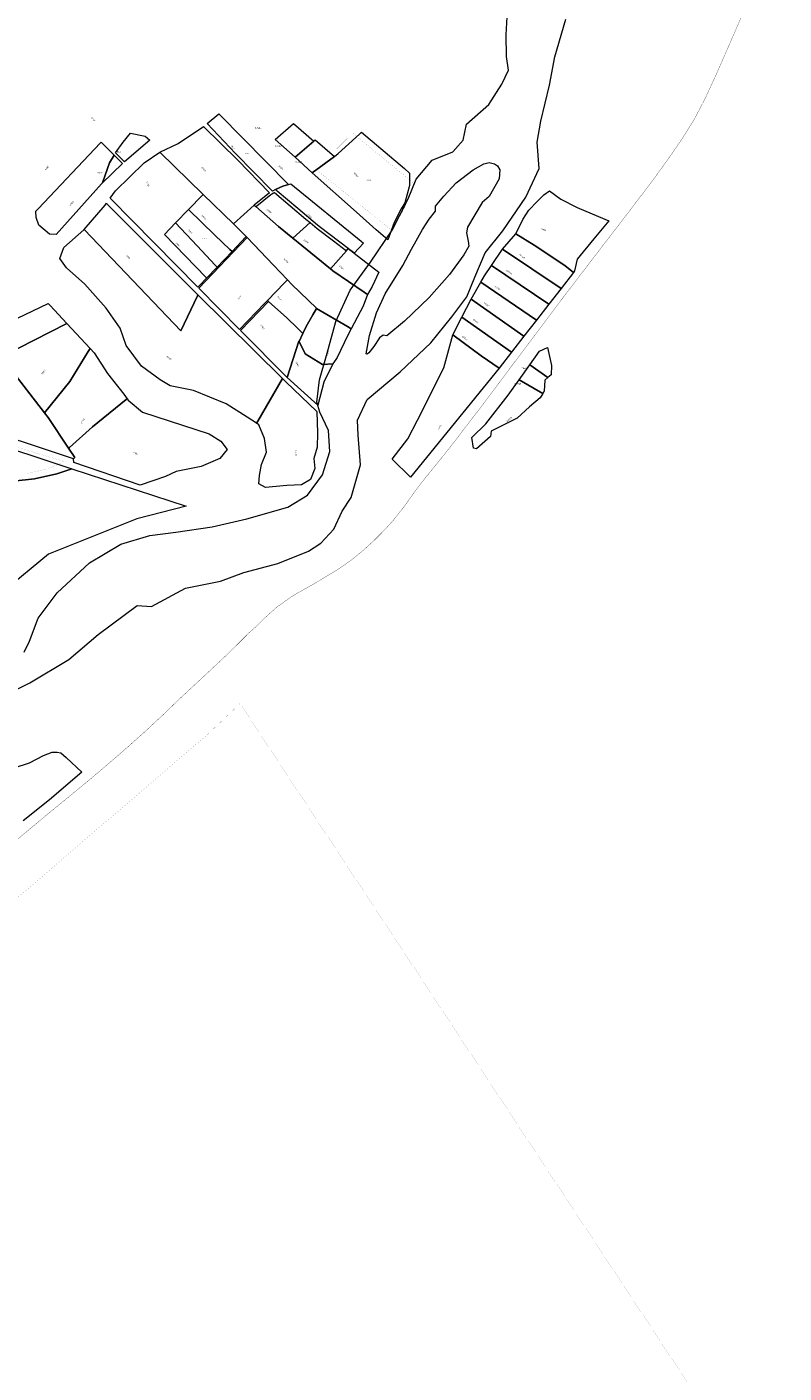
# Model space of a CAD drawing. Header units: metres. Extents: x 347609 to 404409, y 8548087 to 8605413.
# Tile 23 of 46: x 380352 to 380897, y 8570946 to 8571915. Entities that reach past the tile are written whole.
import ezdxf
from ezdxf.enums import TextEntityAlignment as Align

# ---------------------------------------------------------------- set-up
doc = ezdxf.new("R2010")
doc.units = ezdxf.units.M
doc.layers.add('01. RIO', color=7, linetype='Continuous', lineweight=5, true_color=0x2776bb)
doc.layers.add('Predios Rurales', color=90, linetype='Continuous')
doc.layers.add('ZR_LIMA_PSAD56_A_WGS84', color=210, linetype='Continuous')
doc.layers.add('Predios Rurales Nombres', color=7, linetype='Continuous', true_color=0xffffff)
doc.layers.add('Red vial nacional', color=242, linetype='Continuous', lineweight=40)
doc.styles.add('ARIAL', font='arial.ttf')
doc.styles.get("Standard").update_dxf_attribs({"font": 'simplex.shx'})

# ---------------------------------------------------------------- blocks, each defined once
blk = doc.blocks.new('REIORORI')
at = {"layer": '01. RIO', "color": 152, "lineweight": 15, "true_color": 0x2776bb, "flags": 128}
for points in [[(380349.74, 8571464.66), (380353.5, 8571472.55), (380359.81, 8571489.21), (380373.45, 8571507.38), (380396.68, 8571528.84), (380419.2, 8571542.28), (380440.16, 8571548.6), (380458.85, 8571551.12), (380485.11, 8571554.91), (380509.91, 8571560.49), (380539.46, 8571569.07), (380553.6, 8571577.65), (380564.46, 8571592.29), (380569.8, 8571609.01), (380568.79, 8571624.15), (380562.47, 8571637.28), (380560.45, 8571644.6), (380562.22, 8571660.5), (380567.78, 8571679.69), (380574.11, 8571702.48), (380584.47, 8571725.2), (380599.11, 8571745.39), (380614.55, 8571768.19), (380626.18, 8571790.95), (380631.98, 8571805.08), (380643.35, 8571818.71), (380658.25, 8571824.77), (380665.82, 8571833.1), (380668.1, 8571844.46), (380684.29, 8571858.65), (380693.63, 8571873.29), (380698.44, 8571883.45), (380696.93, 8571893.29), (380696.68, 8571908.94), (380697.69, 8571926.11)], [(380332.85, 8571432.14), (380353.77, 8571442.6), (380381.83, 8571459.37), (380403.01, 8571477.41), (380430.99, 8571498.32), (380441.46, 8571497.54), (380465.84, 8571510.67), (380490.95, 8571515.64), (380507.95, 8571521.92), (380532.27, 8571528.45), (380554.31, 8571537.38), (380563.2, 8571543.13), (380572.61, 8571553.07), (380578.63, 8571566.14), (380585.17, 8571576.07), (380591.72, 8571599.4), (380590.15, 8571620.83), (380589.63, 8571631.55), (380596.69, 8571646.45), (380620.27, 8571666.41), (380642.5, 8571687.32), (380657.67, 8571705.88), (380668.39, 8571720.26), (380674.14, 8571734.37), (380681.5, 8571751.98), (380694.32, 8571767.93), (380710.79, 8571791.97), (380720.5, 8571812.74), (380718.93, 8571831.56), (380721.54, 8571846.72), (380727.84, 8571872.65), (380731.76, 8571893.04), (380739.61, 8571920.23)]]:
    blk.add_lwpolyline(points, dxfattribs=at)
blk.add_lwpolyline([(380595.83, 8571679.28), (380598.27, 8571692.58), (380603.33, 8571708.89), (380609.52, 8571722.57), (380622.27, 8571743), (380628.64, 8571754.62), (380636.33, 8571768.67), (380641.22, 8571776.22), (380645.72, 8571782.03), (380645.91, 8571785.59), (380651.72, 8571792.71), (380660.72, 8571802.27), (380672.91, 8571811.64), (380680.6, 8571816.14), (380684.35, 8571816.88), (380688.28, 8571816.14), (380690.53, 8571814.64), (380692.03, 8571811.64), (380691.66, 8571805.27), (380684.53, 8571792.52), (380679.28, 8571788.21), (380668.78, 8571770.41), (380668.22, 8571766.28), (380669.35, 8571760.47), (380669.91, 8571756.91), (380666.16, 8571750.54), (380655.85, 8571736.3), (380641.22, 8571719.8), (380623.41, 8571702.75), (380610.7, 8571692.3), (380608.23, 8571692.65), (380605.41, 8571690.89), (380601.3, 8571684.66), (380597.91, 8571679.95), (380596.61, 8571678.98)], close=True, dxfattribs=at)

msp = doc.modelspace()

# ---------------------------------------------------------------- linework, layer by layer
at = {"layer": 'Predios Rurales', "lineweight": 0}
for points in [[(380481.36, 8571844.98), (380489.95, 8571852.08), (380490.6, 8571851.41), (380539.97, 8571801.24), (380535.82, 8571800.07), (380530.63, 8571797.46), (380528.55, 8571796.42), (380528.35, 8571796.62), (380501.73, 8571823.53)], [(380544.85, 8571820.72), (380530.51, 8571833.63), (380543.49, 8571844.96), (380558.14, 8571832.32)], [(380421.96, 8571817.59), (380415.57, 8571823.86), (380421.11, 8571831.55), (380426.39, 8571838.21), (380436.92, 8571835.83), (380440.31, 8571833.18)], [(380500.34, 8571772.8), (380478.61, 8571794.05), (380447.44, 8571824.52), (380460.62, 8571830.64), (380478.77, 8571843.01), (380503.63, 8571818.74), (380526.42, 8571795.1), (380515.33, 8571786.29)], [(380588.83, 8571781.2), (380557.14, 8571809.66), (380573.07, 8571821.42), (380575.84, 8571823.45), (380591.07, 8571837.4), (380592.54, 8571838.75), (380623.52, 8571812.78), (380627.19, 8571809.41), (380627.12, 8571800.33), (380625.42, 8571794.2), (380623.72, 8571788.07), (380621.15, 8571783.68), (380616.07, 8571773.76), (380612.13, 8571763.33), (380611.5, 8571761.35), (380603.05, 8571768.62)], [(380358.21, 8571782.07), (380359.97, 8571783.93), (380404.51, 8571830.96), (380405.1, 8571831.58), (380414.3, 8571822.57), (380414.5, 8571822.37), (380411.12, 8571816.71), (380406.27, 8571803.18), (380405.88, 8571802.06), (380405.44, 8571801.58), (380372.71, 8571765.19), (380367.94, 8571765.38), (380360.39, 8571771.83), (380358.29, 8571777.35)], [(380411.64, 8571791.34), (380415.56, 8571796.52), (380436.23, 8571816.64), (380447.44, 8571824.52), (380478.61, 8571794.05), (380478.01, 8571793.43), (380468.12, 8571783.18), (380458.78, 8571773.5), (380450.81, 8571765.24), (380480.64, 8571734.13), (380480.98, 8571733.77), (380475.86, 8571728.46), (380474.76, 8571727.33), (380411.85, 8571791.13)], [(380557.14, 8571809.66), (380544.85, 8571820.72), (380558.14, 8571832.32), (380559.28, 8571833.31), (380573.07, 8571821.42)], [(380406.27, 8571803.18), (380411.12, 8571816.71), (380414.5, 8571822.37), (380420.6, 8571816.31), (380405.89, 8571802.05), (380405.88, 8571802.06)], [(380532.72, 8571770.93), (380516.47, 8571785.28), (380517.21, 8571785.87), (380527.35, 8571793.93), (380528.07, 8571794.5), (380529.22, 8571795.08), (380529.93, 8571795.44), (380552.44, 8571776.33), (380555.5, 8571773.77), (380543.09, 8571762.55)], [(380585.75, 8571752.89), (380584.11, 8571754.14), (380582.98, 8571755), (380563.07, 8571770.14), (380560.77, 8571771.89), (380546.69, 8571783.84), (380531.87, 8571796.41), (380530.63, 8571797.46), (380535.82, 8571800.07), (380539.97, 8571801.24), (380541.73, 8571801.74), (380592.22, 8571760.5), (380594.04, 8571759), (380587.25, 8571751.75)], [(380738.81, 8571742.92), (380716.93, 8571757.45), (380703.56, 8571765.56), (380708.75, 8571776.03), (380713.01, 8571782.73), (380718.98, 8571789), (380723.82, 8571793.7), (380727.93, 8571796.69), (380735.96, 8571790.51), (380747.76, 8571784.53), (380758.57, 8571780.11), (380770.51, 8571775.12), (380759.7, 8571762.16), (380747.76, 8571747.48), (380745.94, 8571738.94), (380745.13, 8571737.9)], [(380392.99, 8571768.83), (380407.93, 8571786.41), (380408.92, 8571787.72), (380409.12, 8571787.52), (380474.79, 8571721.7), (380474.5, 8571721.09), (380462.42, 8571695.99), (380393.23, 8571768.57)], [(380468.12, 8571783.18), (380478.01, 8571793.43), (380478.61, 8571794.05), (380500.34, 8571772.8), (380509.26, 8571764.08), (380509.57, 8571763.75), (380509.38, 8571763.55), (380499.34, 8571752.93), (380497.85, 8571754.36), (380487.01, 8571764.82)], [(380582.44, 8571698.99), (380560.25, 8571712.06), (380560.22, 8571712.08), (380542.51, 8571729.29), (380539.28, 8571732.64), (380529.25, 8571743.04), (380510.26, 8571763.02), (380509.57, 8571763.75), (380509.26, 8571764.08), (380500.34, 8571772.8), (380515.33, 8571786.29), (380516.47, 8571785.28), (380532.72, 8571770.93), (380543.09, 8571762.55), (380549.57, 8571757.32), (380570.2, 8571740.42), (380571.7, 8571739.19), (380571.94, 8571739.03), (380594.44, 8571723.68), (380596.84, 8571722.04), (380593.77, 8571713.73), (380585.2, 8571697.37)], [(380458.78, 8571773.5), (380468.12, 8571783.18), (380487.01, 8571764.82), (380497.85, 8571754.36), (380499.34, 8571752.93), (380493.9, 8571747.14), (380493.28, 8571746.51), (380488.59, 8571741.65), (380487.14, 8571743.22), (380474.3, 8571757.09)], [(380471.74, 8571652.86), (380454.77, 8571656.19), (380447.53, 8571660.64), (380434.28, 8571670.46), (380423.25, 8571685.32), (380418.94, 8571697.7), (380408.69, 8571712.24), (380393.38, 8571729.37), (380380.13, 8571741.13), (380375.43, 8571748.03), (380378.19, 8571755.94), (380392.66, 8571768.44), (380392.99, 8571768.83), (380393.23, 8571768.57), (380462.42, 8571695.99), (380474.5, 8571721.09), (380474.79, 8571721.7), (380535.59, 8571661.47), (380526.9, 8571646.23), (380517.95, 8571630.93), (380517.01, 8571629.33), (380510.34, 8571633.69), (380495.19, 8571643.42)], [(380458.78, 8571773.5), (380474.3, 8571757.09), (380487.14, 8571743.22), (380488.59, 8571741.65), (380480.98, 8571733.77), (380480.64, 8571734.13), (380450.81, 8571765.24)], [(380570.2, 8571740.42), (380549.57, 8571757.32), (380543.09, 8571762.55), (380555.5, 8571773.77), (380560.67, 8571769.46), (380572.38, 8571760.55), (380581.63, 8571753.51)], [(380504.78, 8571696.88), (380475.48, 8571726.6), (380510.26, 8571763.02), (380529.25, 8571743.04), (380539.28, 8571732.64), (380537.03, 8571730.31), (380524.87, 8571717.7), (380522.71, 8571715.46)], [(380736.21, 8571726.43), (380694.11, 8571754.73), (380703.56, 8571765.56), (380716.93, 8571757.45), (380738.81, 8571742.92), (380745.13, 8571737.9)], [(380594.44, 8571723.68), (380571.94, 8571739.03), (380571.7, 8571739.19), (380570.2, 8571740.42), (380581.63, 8571753.51), (380582.98, 8571755), (380584.11, 8571754.14), (380585.75, 8571752.89), (380587.25, 8571751.75), (380604.95, 8571738.11), (380600.19, 8571727.71), (380596.84, 8571722.04)], [(380727.31, 8571714.96), (380686.05, 8571742.98), (380694.11, 8571754.73), (380736.21, 8571726.43)], [(380718.39, 8571703.49), (380678.39, 8571730.97), (380680.96, 8571735.56), (380686.05, 8571742.98), (380727.31, 8571714.96)], [(380524.87, 8571717.7), (380537.03, 8571730.31), (380539.28, 8571732.64), (380542.51, 8571729.29), (380560.22, 8571712.08), (380560.25, 8571712.06), (380557.49, 8571707.29), (380552.7, 8571699.03), (380550.33, 8571693.94), (380546.46, 8571697.68), (380538.76, 8571705.11), (380525.62, 8571717.02)], [(380709.47, 8571692.02), (380671.5, 8571718.62), (380678.39, 8571730.97), (380718.39, 8571703.49)], [(380700.56, 8571680.55), (380664.84, 8571705.7), (380671.5, 8571718.62), (380709.47, 8571692.02)], [(380333.92, 8571677.39), (380333.71, 8571677.7), (380322.57, 8571694.46), (380367.04, 8571715.46), (380368.4, 8571714.19), (380380.53, 8571701.16)], [(380538.94, 8571662.25), (380505.48, 8571696.17), (380525.61, 8571717.03), (380525.62, 8571717.02), (380538.76, 8571705.11), (380546.46, 8571697.68), (380550.33, 8571693.94), (380547.6, 8571688.09), (380547.45, 8571688.39)], [(380547.6, 8571688.09), (380550.33, 8571693.94), (380552.7, 8571699.03), (380557.49, 8571707.29), (380560.25, 8571712.06), (380582.44, 8571698.99), (380585.2, 8571697.37), (380582.5, 8571692.21), (380575.12, 8571676.62), (380571.98, 8571672.1), (380564.39, 8571671.56), (380551.95, 8571679.4)], [(380364.41, 8571636.8), (380339.2, 8571669.45), (380333.92, 8571677.39), (380380.53, 8571701.16), (380397.22, 8571683.22), (380395.83, 8571680.94), (380382.7, 8571659.44)], [(380678.56, 8571677.79), (380658.25, 8571692.91), (380664.84, 8571705.7), (380700.56, 8571680.55), (380691.64, 8571669.08)], [(380627.72, 8571590.51), (380614.73, 8571603.58), (380625.8, 8571618.23), (380632.77, 8571631.48), (380651.78, 8571669.33), (380658.25, 8571692.91), (380678.56, 8571677.79), (380691.64, 8571669.08)], [(380364.41, 8571636.8), (380382.7, 8571659.44), (380395.83, 8571680.94), (380397.22, 8571683.22), (380400.17, 8571680.05), (380409.81, 8571665.19), (380421.36, 8571650.36), (380423.88, 8571647.01), (380423.15, 8571646.41), (380398.97, 8571626.71), (380382.49, 8571612.01), (380381.77, 8571611.36), (380367, 8571633.45)], [(380561.04, 8571642.27), (380538.94, 8571662.25), (380547.45, 8571688.39), (380547.6, 8571688.09), (380551.95, 8571679.4), (380564.39, 8571671.56), (380571.98, 8571672.1), (380565.33, 8571658.99)], [(380726.65, 8571662.18), (380713.68, 8571671.32), (380720.65, 8571681.24), (380726.33, 8571683.81), (380729.27, 8571670.92), (380729.04, 8571664.33)], [(380385.15, 8571603.68), (380385.14, 8571603.68), (380307.77, 8571629.34), (380303.04, 8571634.13), (380296.54, 8571640.71), (380333.71, 8571677.7), (380333.92, 8571677.39), (380339.2, 8571669.45), (380364.41, 8571636.8), (380367, 8571633.45), (380381.77, 8571611.36), (380386.14, 8571604.83)], [(380722.98, 8571650.75), (380705.92, 8571660.6), (380713.68, 8571671.32), (380726.65, 8571662.18), (380724.59, 8571660.34), (380724.04, 8571652.55)], [(380517.01, 8571629.33), (380517.95, 8571630.93), (380526.9, 8571646.23), (380535.59, 8571661.47), (380537.96, 8571659.21), (380560.39, 8571637.73), (380560.88, 8571622.33), (380560.54, 8571612.21), (380558.32, 8571603.96), (380558.91, 8571596.93), (380555.88, 8571588.98), (380549.25, 8571585.1), (380538.81, 8571584.49), (380523.39, 8571583.23), (380518.67, 8571585.72), (380519.21, 8571591.85), (380520.67, 8571599.63), (380524.07, 8571608.61), (380522.76, 8571618.51), (380518.71, 8571628.22)], [(380682.08, 8571629.07), (380698.09, 8571649.68), (380705.92, 8571660.6), (380722.98, 8571650.75), (380721.16, 8571647.68), (380713.44, 8571641.18), (380704.49, 8571633.09), (380685.8, 8571623.68), (380685.35, 8571619.82), (380675.24, 8571610.96), (380673.17, 8571611.54), (380671.97, 8571619.08)], [(380381.77, 8571611.36), (380382.49, 8571612.01), (380398.97, 8571626.71), (380423.15, 8571646.41), (380423.88, 8571647.01), (380424.7, 8571645.93), (380435, 8571637.32), (380482.79, 8571621.67), (380491.34, 8571616.56), (380495.9, 8571610.53), (380490.61, 8571603.98), (380477.03, 8571598.23), (380459.17, 8571594.68), (380451.58, 8571591.13), (380433.18, 8571584.77), (380385.44, 8571601.04), (380385.14, 8571603.68), (380385.15, 8571603.68), (380386.14, 8571604.83)], [(380317.06, 8571618.31), (380353.79, 8571606.74), (380384.02, 8571596.62), (380373.2, 8571592.86), (380357.09, 8571589.43), (380341.71, 8571587.65), (380337.25, 8571586.37), (380336.28, 8571587.87), (380329.53, 8571598.24), (380317.71, 8571617.26)]]:
    msp.add_lwpolyline(points, close=True, dxfattribs=at)
for points in [[(380341.71, 8571587.65), (380357.09, 8571589.43), (380373.2, 8571592.86), (380384.02, 8571596.62), (380466.45, 8571569.8), (380430.83, 8571560.72), (380367.34, 8571535.11), (380335.27, 8571508.85)], [(380342.64, 8571381.48), (380353.58, 8571385.13), (380363.77, 8571390.37), (380369.82, 8571392.61), (380373.38, 8571392.77), (380376.04, 8571392.11), (380379.89, 8571388.99), (380391.24, 8571378.27), (380367.91, 8571358.37), (380349.1, 8571343.34)]]:
    msp.add_lwpolyline(points, dxfattribs=at)
at = {"layer": 'Red vial nacional', "lineweight": -2, "transparency": 33554623, "const_width": 0.2}
msp.add_lwpolyline([(380343.23, 8571328.6), (380356.06, 8571339.34), (380369.36, 8571350.36), (380382.8, 8571361.35), (380396.26, 8571372.44), (380409.89, 8571383.94), (380423.6, 8571395.81), (380436.98, 8571407.74), (380449.78, 8571419.68), (380461.66, 8571431.15), (380473.99, 8571442.56), (380485.75, 8571453.51), (380496.18, 8571463.32), (380504.84, 8571471.83), (380511.7, 8571478.74), (380517.5, 8571483.83), (380523.96, 8571490.27), (380531.18, 8571496.75), (380542.25, 8571504.64), (380549.98, 8571509.16), (380557.97, 8571513.64), (380566.58, 8571518.83), (380575.52, 8571524.2), (380584.75, 8571530.57), (380593.72, 8571537.86), (380602.06, 8571545.52), (380609.47, 8571552.98), (380615.02, 8571559.1), (380623.2, 8571569.39), (380626.29, 8571573.71), (380629.97, 8571578.92), (380634.54, 8571585.07), (380640.29, 8571592.31), (380646.67, 8571600.13), (380653.06, 8571608.04), (380659.74, 8571616.57), (380666.81, 8571625.83), (380674.46, 8571635.76), (380682.55, 8571646.4), (380691.06, 8571657.78), (380700.03, 8571669.83), (380709.54, 8571682.47), (380719.53, 8571695.62), (380729.3, 8571708.63), (380739, 8571721.62), (380748.88, 8571734.55), (380758.78, 8571747.47), (380768.4, 8571760), (380777.73, 8571772.1), (380786.74, 8571783.86), (380795.73, 8571795.67), (380804.87, 8571807.87), (380814.01, 8571820.56), (380823.2, 8571833.86), (380832, 8571848.03), (380839.96, 8571863.25), (380847.37, 8571879.32), (380854.73, 8571895.97), (380862.19, 8571913.1), (380869.69, 8571930.61)], dxfattribs=at)
at = {"layer": 'ZR_LIMA_PSAD56_A_WGS84', "linetype": 'Continuous', "const_width": 0.052, "flags": 128}
for points in [[(380530.63, 8571797.46), (380528.55, 8571796.42), (380528.35, 8571796.62), (380501.73, 8571823.53), (380481.36, 8571844.98), (380489.95, 8571852.08), (380490.6, 8571851.41), (380539.97, 8571801.24), (380535.82, 8571800.07), (380530.63, 8571797.46)], [(380623.93, 8571785.2), (380614.59, 8571768), (380559.78, 8571812.01), (380586.17, 8571838.14), (380631.1, 8571801.3), (380626.91, 8571793.33), (380623.93, 8571785.2)], [(380493.28, 8571746.51), (380488.59, 8571741.65), (380487.14, 8571743.22), (380474.3, 8571757.09), (380458.78, 8571773.5), (380468.12, 8571783.18), (380487.01, 8571764.82), (380497.85, 8571754.36), (380499.34, 8571752.93), (380493.28, 8571746.51)]]:
    msp.add_lwpolyline(points, close=True, dxfattribs=at)
for points in [[(380336.58, 8571614.5), (380378.22, 8571601.98), (380373.87, 8571599.52), (380364.75, 8571596.12), (380351.41, 8571593.13)], [(380341.71, 8571587.65), (380357.09, 8571589.43), (380373.2, 8571592.86), (380384.02, 8571596.62), (380466.45, 8571569.8), (380430.83, 8571560.72), (380367.34, 8571535.11), (380335.27, 8571508.85)], [(379175.26, 8569732.29), (379430.34, 8570124.25), (379515.86, 8570317.01), (379453.86, 8570452), (379476.59, 8570483.42), (379474.95, 8570633.16), (379562.15, 8570764.92), (379732.36, 8570950.75), (379880.05, 8571061.58), (379950.2, 8571026.55), (379975.56, 8571030.81), (380025.18, 8571087.16), (380067.9, 8571094.55), (380065.35, 8571007.38), (380195.16, 8570908.42), (380229.4, 8571194.41), (380305.87, 8571254.48), (380481.73, 8571405.46), (380505.14, 8571427.66), (380505.14, 8571427.66), (382041.08, 8569097.62), (379775.93, 8566556.24)]]:
    msp.add_lwpolyline(points, dxfattribs=at)

# ---------------------------------------------------------------- block references
msp.add_blockref('REIORORI', (0, 0))

# ---------------------------------------------------------------- texts
at = {"layer": 'Predios Rurales Nombres', "color": 251, "true_color": 0x636466, "style": 'ARIAL'}
for s, rotation, p in [('07905', -48.63798, (380397.5, 8571848.87)), ('07927', -45.23489, (380497.65, 8571829.15)), ('07901', 50.08045, (380365.54, 8571811.12)), ('07934', -41.90845, (380532.56, 8571813.99)), ('07926', -41.5003, (380476.93, 8571812.89)), ('07937', -47.97126, (380586.68, 8571808.93)), ('07915', -68.57123, (380437.31, 8571802.85)), ('07902', 49.77213, (380383.27, 8571785.51)), ('07918', -44.30994, (380477.15, 8571778.31)), ('07929', -37.57235, (380523.94, 8571782.58)), ('07933', -38.6782, (380553.21, 8571779.06)), ('07917', -45.71639, (380467.24, 8571768.09)), ('10004', -17.1442, (380721.46, 8571768.46)), ('07916', -46.72708, (380458.29, 8571758.88)), ('07930', -36.53022, (380550.6, 8571760.69)), ('07909', -46.77718, (380423.04, 8571749.43)), ('07928', -41.12508, (380536.29, 8571746.98)), ('018312', -33.07849, (380705.67, 8571750.11)), ('07931', -36.74744, (380576.15, 8571741.87)), ('018313', -33.85155, (380696.45, 8571738.81)), ('018314', -34.23397, (380688.09, 8571727.24)), ('07914', 50.9298, (380503.71, 8571717.58)), ('07913', -48.04157, (380531.83, 8571720)), ('018315', -34.85748, (380680.25, 8571715.45)), ('07912', -58.55256, (380519.61, 8571699.86)), ('018316', -35.36711, (380672.52, 8571703.42)), ('018317', -35.78092, (380664.76, 8571691.28)), ('07887', 82.72575, (380568.67, 8571677.79)), ('07910', -36.51333, (380452.01, 8571676.77)), ('09801', -65.1858, (380544.7, 8571673.25)), ('07817', 45.16829, (380362.9, 8571664.3)), ('07818', 56.72949, (380391.5, 8571628.83)), ('018320', 43.19702, (380697.79, 8571629.98)), ('10001', 58.02882, (380648.52, 8571624.46)), ('07819', -2.00008, (380428.12, 8571606.9)), ('07911', 87.98808, (380546.09, 8571605.96))]:
    msp.add_text(s, height=1, rotation=rotation, dxfattribs=at).set_placement(p, align=Align.BOTTOM_LEFT)
for s, p in [('018211', (380515.9, 8571841.15)), ('09010', (380415.47, 8571823.87)), ('018212', (380530.29, 8571828.15)), ('018213', (380545.15, 8571816.62)), ('09011', (380402.43, 8571808.85)), ('018318', (380707.65, 8571668.05)), ('018319', (380702.73, 8571656.95))]:
    msp.add_text(s, height=1, dxfattribs=at).set_placement(p, align=Align.BOTTOM_LEFT)
at = {"layer": 'ZR_LIMA_PSAD56_A_WGS84', "color": 0, "lineweight": 0, "char_height": 0.5, "width": 2.794, "attachment_point": 7}
for s, insert in [('\\fMS Shell Dlg 2|i0|b0;\\H0.515938;21087876', (380508.69, 8571823.27)), ('\\fMS Shell Dlg 2|i0|b0;\\H0.515938;90237160', (380596.3, 8571804.02)), ('\\fMS Shell Dlg 2|i0|b0;\\H0.515938;21032079', (380477.83, 8571762.09))]:
    msp.add_mtext(s, dxfattribs=dict(at, insert=insert))

doc.saveas('drawing.dxf')
